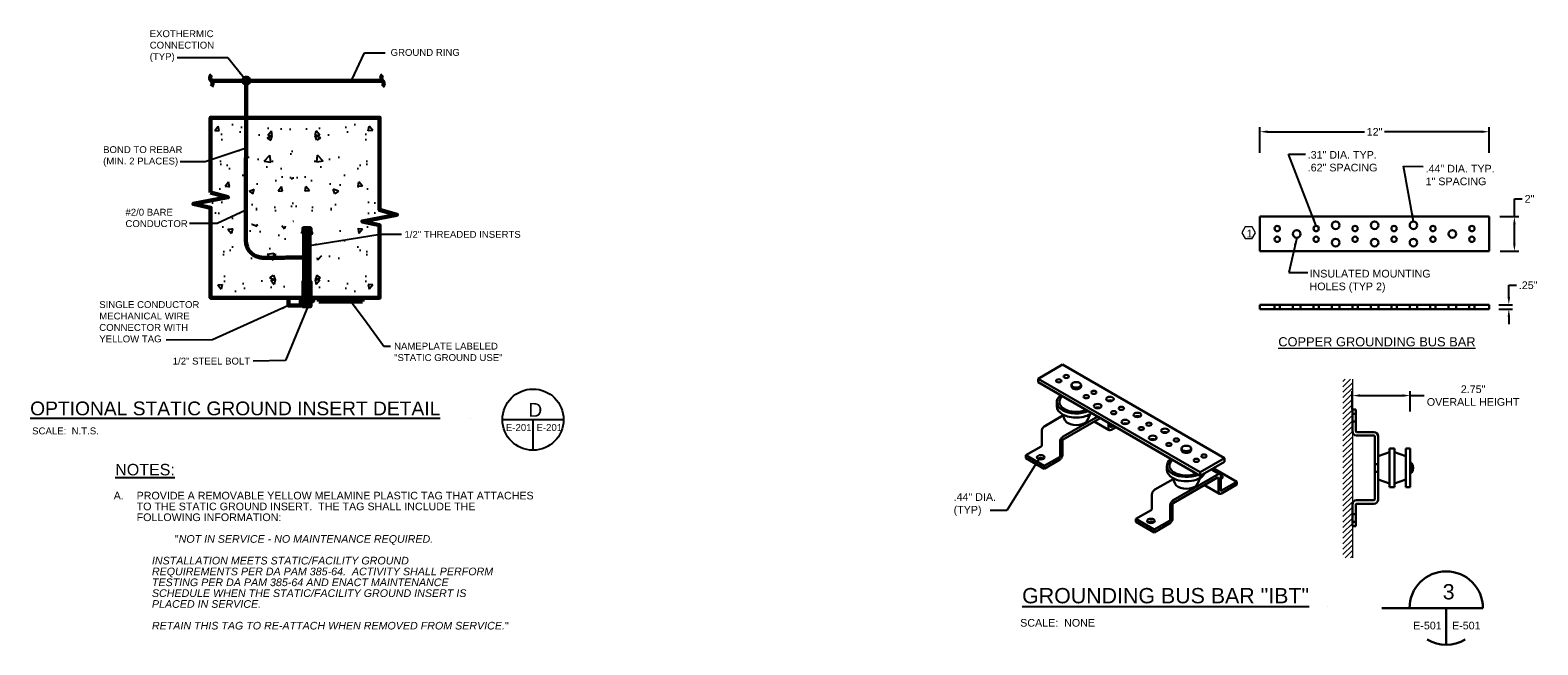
# Model space of a CAD drawing. Header units: inches. Extents: x 51276 to 55197, y 5648 to 6525.
# Tile 3 of 3: x 53225 to 55197, y 5721 to 6525. Entities that reach past the tile are written whole.
import ezdxf

# ---------------------------------------------------------------- set-up
doc = ezdxf.new("R2010")
doc.units = ezdxf.units.IN
doc.header["$MEASUREMENT"] = 0
for name, color, linetype, lineweight in [('E-ANNO-TEXT', 7, 'Continuous', 25), ('E-DETAIL-CUT', 7, 'Continuous', 30), ('E-DETL-SYMB', 7, 'Continuous', 30), ('E-DETL-TEXT', 7, 'Continuous', 15), ('E-GND-GES', 92, 'Continuous', 60), ('E-LPS-COND', 92, 'Continuous', 60), ('E-STD-TEXT', 7, 'Continuous', 25)]:
    doc.layers.add(name, color=color, linetype=linetype, lineweight=lineweight)
doc.layers.add('E-DETL-FINE', color=253, linetype='Continuous')
doc.styles.add('Arial8', font='arial.ttf', dxfattribs={"height": 0.125})
doc.styles.get("Standard").update_dxf_attribs({"font": 'arial.ttf'})
doc.dimstyles.new('3-16to1Dim8', dxfattribs={"dimtxt": 12, "dimasz": 0.0625, "dimexe": 0.0625, "dimexo": 0.0625, "dimgap": 0.03125, "dimtad": 1, "dimdec": 4, "dimlfac": 64, "dimzin": 3, "dimdsep": 46, "dimlunit": 4, "dimtxsty": 'Arial8', "dimcen": 0.09375, "dimclrd": 256, "dimclrt": 256, "dimadec": 0, "dimazin": 1, "dimtfac": 1, "dimtdec": 4, "dimtofl": 0, "dimtmove": 0, "dimatfit": 3, "dimfxl": 1, "dimfrac": 1, "dimtolj": 1, "dimtzin": 0, "dimlwd": -1, "dimarcsym": 0})
doc.dimstyles.get("Standard").update_dxf_attribs({"dimtxt": 0.18, "dimasz": 0.18, "dimexe": 0.18, "dimexo": 0.0625, "dimgap": 0.09, "dimtad": 0, "dimtih": 1, "dimtoh": 1, "dimdec": 4, "dimzin": 0, "dimdsep": 46, "dimtxsty": 'Standard', "dimcen": 0.09, "dimadec": 0, "dimazin": 0, "dimtfac": 1, "dimtdec": 4, "dimtofl": 0, "dimtmove": 0, "dimatfit": 3, "dimfxl": 1, "dimtolj": 1, "dimtzin": 0, "dimarcsym": 0})

# ---------------------------------------------------------------- blocks, each defined once
blk = doc.blocks.new('Line Break-Big')
blk.add_lwpolyline([(0, 0.125, 0.414214), (0, 0, -0.414214), (0, -0.125)], format="xyb")
blk = doc.blocks.new('*D308')
at = {"layer": 'Defpoints', "color": 0, "transparency": 16777216}
for p in [(54954, 6047), (54954, 6028.7), (55029.7, 6026.1)]:
    blk.add_point(p, dxfattribs=at)
at = {"layer": 'E-DETL-TEXT', "color": 0, "lineweight": -2, "transparency": 16777216}
for p, q in [((54954, 6028.8), (54954, 6053)), ((54964, 6047), (55019.7, 6047)), ((55029.7, 6026.2), (55029.7, 6053)), ((55029.7, 6047), (55047.9, 6047))]:
    blk.add_line(p, q, dxfattribs=at)
at = {"layer": 'E-DETL-TEXT', "color": 0, "transparency": 16777216}
for points in [[(54964, 6048.7), (54964, 6045.4), (54954, 6047)], [(55019.7, 6048.7), (55019.7, 6045.4), (55029.7, 6047)]]:
    blk.add_solid(points, dxfattribs=at)
at = {"layer": 'E-DETL-TEXT', "color": 0, "transparency": 16777216, "insert": (55112, 6047), "char_height": 10, "attachment_point": 5}
blk.add_mtext('\\A1;2.75"\\POVERALL HEIGHT', dxfattribs=at)
blk = doc.blocks.new('*D309')
at = {"layer": 'Defpoints', "color": 0, "transparency": 16777216}
for p in [(55133, 6391.9), (54833.2, 6364.4), (55133, 6364.4)]:
    blk.add_point(p, dxfattribs=at)
at = {"layer": 'E-DETL-TEXT', "color": 0, "lineweight": -2, "transparency": 16777216}
for p, q in [((54833.2, 6364.4), (54833.2, 6397.9)), ((54843.2, 6391.9), (54969.9, 6391.9)), ((55123, 6391.9), (54996.3, 6391.9)), ((55133, 6364.4), (55133, 6397.9))]:
    blk.add_line(p, q, dxfattribs=at)
at = {"layer": 'E-DETL-TEXT', "color": 0, "transparency": 16777216}
for points in [[(54843.2, 6393.6), (54843.2, 6390.3), (54833.2, 6391.9)], [(55123, 6393.6), (55123, 6390.3), (55133, 6391.9)]]:
    blk.add_solid(points, dxfattribs=at)
at = {"layer": 'E-DETL-TEXT', "color": 0, "transparency": 16777216, "insert": (54983.1, 6391.9), "char_height": 10, "attachment_point": 5}
blk.add_mtext('\\A1;12"', dxfattribs=at)
blk = doc.blocks.new('*D310')
at = {"layer": 'Defpoints', "color": 0, "transparency": 16777216}
for p in [(55145.5, 6165.8), (55145.5, 6160.2), (55158.7, 6160.2)]:
    blk.add_point(p, dxfattribs=at)
at = {"layer": 'E-DETL-SYMB', "color": 0, "lineweight": -2, "transparency": 16777216}
for p, q in [((55158.7, 6175.8), (55158.7, 6191.2)), ((55158.7, 6191.2), (55168.7, 6191.2)), ((55145.5, 6165.8), (55163.7, 6165.8)), ((55145.5, 6160.2), (55163.7, 6160.2)), ((55158.7, 6150.2), (55158.7, 6140.2))]:
    blk.add_line(p, q, dxfattribs=at)
at = {"layer": 'E-DETL-SYMB', "color": 0, "transparency": 16777216}
for points in [[(55157.1, 6175.8), (55160.4, 6175.8), (55158.7, 6165.8)], [(55157.1, 6150.2), (55160.4, 6150.2), (55158.7, 6160.2)]]:
    blk.add_solid(points, dxfattribs=at)
at = {"layer": 'E-DETL-SYMB', "color": 0, "transparency": 16777216, "insert": (55184, 6191.2), "char_height": 10, "attachment_point": 5}
blk.add_mtext('\\A1;.25"', dxfattribs=at)
blk = doc.blocks.new('*D311')
at = {"layer": 'Defpoints', "color": 0, "transparency": 16777216}
for p in [(55146.8, 6281), (55147.4, 6235.7), (55166, 6235.7)]:
    blk.add_point(p, dxfattribs=at)
at = {"layer": 'E-DETL-SYMB', "color": 0, "lineweight": -2, "transparency": 16777216}
for p, q in [((55166, 6281), (55166, 6304.2)), ((55166, 6304.2), (55176, 6304.2)), ((55146.9, 6281), (55172, 6281)), ((55166, 6245.7), (55166, 6271)), ((55147.5, 6235.7), (55172, 6235.7))]:
    blk.add_line(p, q, dxfattribs=at)
at = {"layer": 'E-DETL-SYMB', "color": 0, "transparency": 16777216}
for points in [[(55164.3, 6271), (55167.6, 6271), (55166, 6281)], [(55164.3, 6245.7), (55167.6, 6245.7), (55166, 6235.7)]]:
    blk.add_solid(points, dxfattribs=at)
at = {"layer": 'E-DETL-SYMB', "color": 0, "transparency": 16777216, "insert": (55185.8, 6304.2), "char_height": 10, "attachment_point": 5}
blk.add_mtext('\\A1;2"', dxfattribs=at)

msp = doc.modelspace()

# ---------------------------------------------------------------- hatches: boundary and pattern name
at = {"layer": 'E-DETL-FINE', "ltscale": 100}
h = msp.add_hatch(dxfattribs=at)
h.set_pattern_fill('AR-CONC', color=256, scale=9.670489, style=0)
h.set_pattern_definition([(50, (49687.143, 8012.207), (69.3626, -6.06844), [7.2529, -79.7815]), (355, (49687.14, 8012.21), (-13.4179, 72.7407), [5.8023, -63.8252]), (100.4514, (49692.924, 8011.7), (55.9447, 66.6722), [6.164, -67.8039]), (46.1842, (49687.14, 8031.55), (103.2074, -16.0065), [10.8793, -119.6723]), (96.6356, (49695.74, 8030.21), (90.3865, 94.202), [9.246, -101.7058]), (351.1842, (49687.14, 8031.55), (90.3864, 94.202), [8.7034, -95.7378]), (21, (49696.814, 8026.713), (57.7238, -38.9352), [7.2529, -79.7815]), (326, (49696.814, 8026.71), (23.5298, 70.1256), [5.8023, -63.8252]), (71.4514, (49701.624, 8023.47), (81.2536, 31.1903), [6.164, -67.8039]), (37.5, (49687.143, 8012.207), (1.17592, 32.19246), [0, -63.0516, 0, -64.79228, 0, -64.067]), (7.5, (49687.143, 8012.207), (25.4401, 38.14154), [0, -36.94127, 0, -61.601, 0, -24.418]), (327.5, (49665.578, 8012.207), (51.62324, -2.18117), [0, -24.17622, 0, -75.4298, 0, -100.08956]), (317.5, (49655.908, 8012.207), (56.39695, 9.68064), [0, -31.4291, 0, -50.09313, 0, -71.0781])])
h.paths.add_polyline_path([(53575.64699, 6406.90596), (53462.01874, 6406.90596), (53461.53521, 6280.22255), (53467.33751, 6280.22255), (53488.11185, 6272.85512), (53569.96911, 6259.27361), (53565.84939, 6340.80353), (53569.36117, 6371.12515)])
h = msp.add_hatch(dxfattribs=at)
h.set_pattern_fill('AR-CONC', color=256, scale=9.670489, style=0)
h.set_pattern_definition([(130, (57451.79, 8012.207), (-69.3626, -6.06844), [7.2529, -79.7815]), (185, (57451.79, 8012.21), (13.4179, 72.7407), [5.8023, -63.8252]), (79.5486, (57446.01, 8011.7), (-55.9447, 66.6722), [6.164, -67.8039]), (133.8158, (57451.79, 8031.55), (-103.2074, -16.0065), [10.8793, -119.6723]), (83.3644, (57443.19, 8030.21), (-90.3865, 94.202), [9.246, -101.7058]), (188.8158, (57451.79, 8031.55), (-90.3864, 94.202), [8.7034, -95.7378]), (159, (57442.12, 8026.713), (-57.7238, -38.9352), [7.2529, -79.7815]), (214, (57442.12, 8026.71), (-23.5298, 70.1256), [5.8023, -63.8252]), (108.5486, (57437.31, 8023.47), (-81.2536, 31.1903), [6.164, -67.8039]), (142.5, (57451.788, 8012.207), (-1.17592, 32.19246), [0, -63.0516, 0, -64.79228, 0, -64.067]), (172.5, (57451.788, 8012.207), (-25.4401, 38.14154), [0, -36.94127, 0, -61.601, 0, -24.418]), (212.5, (57473.353, 8012.207), (-51.62324, -2.18117), [0, -24.17622, 0, -75.4298, 0, -100.08956]), (222.5, (57483.023, 8012.207), (-56.39695, 9.68064), [0, -31.4291, 0, -50.09313, 0, -71.0781])])
h.paths.add_polyline_path([(53563.28412, 6406.90596), (53676.91237, 6406.90596), (53677.39589, 6280.22255), (53671.5936, 6280.22255), (53618.99411, 6278.62669), (53576.56073, 6279.4502), (53555.55004, 6307.03862), (53546.4866, 6370.45075)])
h = msp.add_hatch(dxfattribs=at)
h.set_pattern_fill('AR-CONC', color=256, scale=9.670489, style=0)
h.set_pattern_definition([(310, (49691.01, 4572.9), (69.3626, 6.06844), [7.2529, -79.7815]), (5, (49691.01, 4572.9), (-13.4179, -72.7407), [5.8023, -63.8252]), (259.5486, (49696.79, 4573.403), (55.9447, -66.6722), [6.164, -67.8039]), (313.8158, (49691.01, 4553.56), (103.2074, 16.0065), [10.8793, -119.6723]), (263.3644, (49699.61, 4554.89), (90.3865, -94.202), [9.246, -101.7058]), (8.8158, (49691.01, 4553.56), (90.3864, -94.202), [8.7034, -95.7378]), (339, (49700.68, 4558.39), (57.7238, 38.9352), [7.2529, -79.7815]), (34, (49700.68, 4558.39), (23.5298, -70.1256), [5.8023, -63.8252]), (288.5486, (49705.49, 4561.637), (81.2536, -31.1903), [6.164, -67.8039]), (322.5, (49691.012, 4572.898), (1.17592, -32.19246), [0, -63.0516, 0, -64.79228, 0, -64.067]), (352.5, (49691.01, 4572.898), (25.4401, -38.14154), [0, -36.94127, 0, -61.601, 0, -24.418]), (32.5, (49669.446, 4572.898), (51.62324, 2.18117), [0, -24.17622, 0, -75.4298, 0, -100.08956]), (42.5, (49659.776, 4572.898), (56.39695, -9.68064), [0, -31.4291, 0, -50.09313, 0, -71.0781])])
h.paths.add_polyline_path([(53579.51518, 6178.19889), (53465.88693, 6178.19889), (53465.40341, 6304.8823), (53471.2057, 6304.8823), (53487.16201, 6299.08001), (53512.78881, 6271.51911), (53558.02186, 6269.15602), (53573.22936, 6213.9797)])
h = msp.add_hatch(dxfattribs=at)
h.set_pattern_fill('AR-CONC', color=256, scale=9.670489, style=0)
h.set_pattern_definition([(230, (57451.79, 4572.9), (-69.3626, 6.06844), [7.2529, -79.7815]), (175, (57451.79, 4572.9), (13.4179, -72.7407), [5.8023, -63.8252]), (280.4514, (57446.01, 4573.403), (-55.9447, -66.6722), [6.164, -67.8039]), (226.1842, (57451.79, 4553.56), (-103.2074, 16.0065), [10.8793, -119.6723]), (276.6356, (57443.19, 4554.89), (-90.3865, -94.202), [9.246, -101.7058]), (171.1842, (57451.79, 4553.56), (-90.3864, -94.202), [8.7034, -95.7378]), (201, (57442.12, 4558.39), (-57.7238, 38.9352), [7.2529, -79.7815]), (146, (57442.12, 4558.39), (-23.5298, -70.1256), [5.8023, -63.8252]), (251.4514, (57437.31, 4561.637), (-81.2536, -31.1903), [6.164, -67.8039]), (217.5, (57451.788, 4572.898), (-1.17592, -32.19246), [0, -63.0516, 0, -64.79228, 0, -64.067]), (187.5, (57451.788, 4572.898), (-25.4401, -38.14154), [0, -36.94127, 0, -61.601, 0, -24.418]), (147.5, (57473.353, 4572.898), (-51.62324, 2.18117), [0, -24.17622, 0, -75.4298, 0, -100.08956]), (137.5, (57483.023, 4572.898), (-56.39695, -9.68064), [0, -31.4291, 0, -50.09313, 0, -71.0781])])
h.paths.add_polyline_path([(53563.28412, 6178.19889), (53676.91237, 6178.19889), (53677.39589, 6304.8823), (53671.5936, 6304.8823), (53655.63729, 6299.08001), (53630.01049, 6271.51911), (53614.53771, 6233.32068), (53569.56994, 6213.9797)])
at = {"layer": 'E-DETL-TEXT', "linetype": 'Continuous', "transparency": 33554687}
h = msp.add_hatch(dxfattribs=at)
h.set_pattern_fill('ANSI31', scale=40)
h.set_pattern_definition([(45, (52847.4796, 5272.3565), (-3.535534, 3.535534), [])])
h.paths.add_polyline_path([(54954.02331, 6068.50609), (54941.76474, 6068.50609), (54941.76474, 5835.01884), (54954.02331, 5835.01884)])
at = {"layer": 'E-GND-GES', "transparency": 33554687}
h = msp.add_hatch(dxfattribs=at)
h.set_pattern_fill('_USER', color=256, scale=0.99475, pattern_type=0)
h.set_pattern_definition([(0, (51339.2399, 5288.0344), (0, 0.99475), [])])
h.paths.add_polyline_path([(53583.35611, 6196.0893), (53590.12545, 6196.0893), (53590.12545, 6258.94748), (53583.35611, 6258.94748)])
at = {"layer": 'E-GND-GES'}
h = msp.add_hatch(color=256, dxfattribs=at)
edge = h.paths.add_edge_path()
edge.add_arc((53583.35611, 6227.51839), 3.90122, 0, 360)
at = {"layer": 'E-LPS-COND'}
h = msp.add_hatch(color=256, dxfattribs=at)
edge = h.paths.add_edge_path()
edge.add_arc((53507.42246, 6458.62888), 3.90122, 0, 360)

# ---------------------------------------------------------------- linework, layer by layer
at = {"layer": 'E-ANNO-TEXT'}
for p, q in [((53842.41963, 6015.61644), (53922.41963, 6015.61644)), ((53882.41963, 6015.61644), (53882.41963, 5975.61644))]:
    msp.add_line(p, q, dxfattribs=at)
msp.add_circle((53882.41963, 6015.61644), 40, dxfattribs=at)
at = {"layer": 'E-DETAIL-CUT', "linetype": 'Continuous'}
for p, q in [((54992.80307, 5769.22041), (55124.80307, 5769.22041)), ((55076.80307, 5769.22041), (55076.80307, 5721.22041))]:
    msp.add_line(p, q, dxfattribs=at)
for start, end in [(0, 180), (238.86042202, 301.13957798)]:
    msp.add_arc((55076.80307, 5769.22041), 48, start, end, dxfattribs=at)
at = {"layer": 'E-DETL-SYMB'}
for p, q in [((54833.21532, 6235.71603), (54833.21532, 6280.96344)), ((55132.97941, 6280.96344), (54833.21532, 6280.96344)), ((55132.97941, 6280.96344), (55132.97941, 6235.71603)), ((55132.97941, 6235.71603), (54833.21532, 6235.71603)), ((55132.97941, 6165.84181), (54833.21532, 6165.84181)), ((54833.21532, 6165.84181), (54833.21532, 6160.18588)), ((54833.21532, 6160.18588), (55132.97941, 6160.18588)), ((54852.33235, 6165.84181), (54852.33235, 6160.18588)), ((54859.3457, 6165.84181), (54859.3457, 6160.18588)), ((54876.31347, 6165.84181), (54876.31347, 6160.18588)), ((54886.2679, 6165.84181), (54886.2679, 6160.18588)), ((54903.23568, 6165.84181), (54903.23568, 6160.18588)), ((54910.24903, 6165.84181), (54910.24903, 6160.18588)), ((54927.21681, 6165.84181), (54927.21681, 6160.18588)), ((54937.17124, 6165.84181), (54937.17124, 6160.18588)), ((54954.13902, 6165.84181), (54954.13902, 6160.18588)), ((54961.15237, 6165.84181), (54961.15237, 6160.18588)), ((54978.12015, 6165.84181), (54978.12015, 6160.18588)), ((54988.07458, 6165.84181), (54988.07458, 6160.18588)), ((55005.04236, 6165.84181), (55005.04236, 6160.18588)), ((55012.0557, 6165.84181), (55012.0557, 6160.18588)), ((55029.02348, 6165.84181), (55029.02348, 6160.18588)), ((55038.97791, 6165.84181), (55038.97791, 6160.18588)), ((55055.94569, 6165.84181), (55055.94569, 6160.18588)), ((55062.95904, 6165.84181), (55062.95904, 6160.18588)), ((55079.92682, 6165.84181), (55079.92682, 6160.18588)), ((55089.88125, 6165.84181), (55089.88125, 6160.18588)), ((55106.84903, 6165.84181), (55106.84903, 6160.18588)), ((55113.86238, 6165.84181), (55113.86238, 6160.18588)), ((55132.97941, 6165.84181), (55132.97941, 6160.18588)), ((54586.74789, 6058.74831), (54586.74789, 6061.05733)), ((54599.19093, 6058.74831), (54599.19093, 6061.05733)), ((54954.02331, 6028.71262), (54954.02331, 6000.49687)), ((54958.53783, 6028.71262), (54954.02331, 6028.71262)), ((54954.02331, 6022.9566), (54958.53783, 6022.9566)), ((54958.53783, 6000.49687), (54958.53783, 6028.71262)), ((54954.02331, 6013.02466), (54958.53783, 6013.02466)), ((54982.23906, 5999.36824), (54959.66646, 5999.36824)), ((54959.66646, 5994.85372), (54982.23906, 5994.85372)), ((54730.72427, 5975.62351), (54730.72427, 5977.93253)), ((54743.1673, 5975.62351), (54743.1673, 5977.93253)), ((54983.36769, 5993.72509), (54983.36769, 5911.33511)), ((54987.88221, 5911.33511), (54987.88221, 5993.72509)), ((55002.68939, 5977.92427), (55002.68939, 5927.13593)), ((55009.20151, 5977.92427), (55009.20151, 5927.13593)), ((55024.00869, 5977.73329), (55024.00869, 5927.20042)), ((55029.65184, 5977.73329), (55024.00869, 5977.73329)), ((55029.65184, 5927.20042), (55029.65184, 5977.73329)), ((54983.36769, 5957.49607), (54987.88221, 5957.49607)), ((54987.88221, 5937.37098), (54987.88221, 5967.68922)), ((55024.00869, 5937.37098), (55024.00869, 5967.68922)), ((54983.36769, 5947.56413), (54987.88221, 5947.56413)), ((55029.65184, 5927.20042), (55024.00869, 5927.20042)), ((54954.02331, 5904.56333), (54954.02331, 5876.34758)), ((54958.53783, 5876.34758), (54958.53783, 5904.56333)), ((54982.23906, 5910.20648), (54959.66646, 5910.20648)), ((54959.66646, 5905.69196), (54982.23906, 5905.69196)), ((54954.02331, 5892.03554), (54958.53783, 5892.03554)), ((54954.02331, 5882.1036), (54958.53783, 5882.1036)), ((54954.02331, 5876.34758), (54958.53783, 5876.34758))]:
    msp.add_line(p, q, dxfattribs=at)
at = {"layer": 'E-DETL-SYMB', "extrusion": (-5.55112e-17, 0.816497, 0.57735)}
for p, q in [((54542.97761, 6069.13891), (54574.97236, 6087.61109)), ((54574.97236, 6087.61109), (54786.93758, 5965.23291)), ((54754.94283, 5946.76073), (54542.97761, 6069.13891)), ((54542.97761, 6064.52087), (54542.97761, 6069.13891)), ((54542.97761, 6064.52087), (54754.94283, 5942.14269)), ((54567.51774, 6038.42892), (54567.51774, 6032.88726)), ((54573.87476, 6046.68239), (54571.60927, 6041.60722)), ((54551.77617, 6007.25712), (54575.51379, 6020.96204)), ((54578.18162, 6014.98555), (54574.77815, 6022.61001)), ((54575.77223, 5993.40298), (54620.96481, 6019.49493)), ((54624.16429, 6017.64772), (54575.77223, 5989.70855)), ((54607.7572, 6014.98555), (54611.16066, 6022.61001)), ((54547.77682, 5981.85787), (54547.77682, 6000.33005)), ((54616.50869, 6013.22775), (54636.1339, 6001.89714)), ((54634.96252, 6004.48629), (54634.96252, 6011.41336)), ((54638.16199, 6009.56614), (54638.16199, 6006.33351)), ((54638.96186, 6005.8717), (54641.7614, 6007.48802)), ((54644.96088, 6005.6408), (54638.96186, 6002.17727)), ((54526.98023, 5968.92735), (54546.97695, 5980.47246)), ((54571.77289, 5968.00374), (54571.77289, 5986.47592)), ((54574.97236, 5988.32313), (54574.97236, 5969.85096)), ((54526.98023, 5965.23291), (54526.98023, 5968.92735)), ((54526.98023, 5968.92735), (54550.9763, 5955.07321)), ((54526.98023, 5965.23291), (54550.9763, 5951.37878)), ((54550.9763, 5955.07321), (54570.97302, 5966.61833)), ((54570.97302, 5962.92389), (54550.9763, 5951.37878)), ((54711.49412, 5955.30412), (54711.49412, 5949.76246)), ((54717.85114, 5963.55759), (54715.58565, 5958.48242)), ((54786.93758, 5965.23291), (54754.94283, 5946.76073)), ((54754.94283, 5942.14269), (54786.93758, 5960.61487)), ((54786.93758, 5960.61487), (54786.93758, 5965.23291)), ((54550.9763, 5951.37878), (54550.9763, 5955.07321)), ((54695.75254, 5924.13232), (54719.49017, 5937.83724)), ((54722.158, 5931.86075), (54718.75453, 5939.48521)), ((54719.74861, 5910.27818), (54779.46891, 5944.75508)), ((54777.5912, 5939.97919), (54719.74861, 5906.58375)), ((54751.73357, 5931.86075), (54755.13704, 5939.48521)), ((54754.94283, 5942.14269), (54754.94283, 5946.76073)), ((54769.46826, 5950.52895), (54779.46891, 5944.75508)), ((54772.14001, 5952.07149), (54802.93496, 5934.29201)), ((54778.93889, 5921.36149), (54778.93889, 5938.31935)), ((54782.13882, 5941.43131), (54782.13837, 5923.20871)), ((54691.7532, 5898.73307), (54691.7532, 5917.20525)), ((54760.48507, 5930.10295), (54780.11028, 5918.77234)), ((54782.93824, 5922.7469), (54802.93496, 5934.29201)), ((54802.93496, 5930.59758), (54782.93824, 5919.05247)), ((54802.93496, 5934.29201), (54802.93496, 5930.59758)), ((54670.95661, 5885.80255), (54690.95333, 5897.34766)), ((54715.74926, 5884.87894), (54715.74926, 5903.35112)), ((54718.94874, 5905.19833), (54718.94874, 5886.72616)), ((54670.95661, 5882.10811), (54670.95661, 5885.80255)), ((54670.95661, 5885.80255), (54694.95267, 5871.94841)), ((54670.95661, 5882.10811), (54694.95267, 5868.25398)), ((54694.95267, 5871.94841), (54714.94939, 5883.49353)), ((54714.94939, 5879.79909), (54694.95267, 5868.25398)), ((54694.95267, 5868.25398), (54694.95267, 5871.94841))]:
    msp.add_line(p, q, dxfattribs=at)
at = {"layer": 'E-DETL-SYMB', "extrusion": (0.961656, -6.20743e-16, 0.274258)}
for p, q in [((55009.20151, 5977.92427), (55002.68939, 5977.92427)), ((54987.88221, 5967.68922), (55002.68939, 5973.1514)), ((54987.88221, 5937.37098), (55002.68939, 5931.9088)), ((55009.20151, 5927.13593), (55002.68939, 5927.13593))]:
    msp.add_line(p, q, dxfattribs=at)
at = {"layer": 'E-DETL-SYMB', "extrusion": (-0.961656, 3.52866e-15, 0.274258)}
for p, q in [((55024.00869, 5967.68922), (55009.20151, 5973.1514)), ((55024.00869, 5937.37098), (55009.20151, 5931.9088))]:
    msp.add_line(p, q, dxfattribs=at)
at = {"layer": 'E-DETL-SYMB'}
msp.add_lwpolyline([(55029.65184, 5946.15334), (55031.3692, 5946.15334), (55031.3692, 5958.90686), (55029.65184, 5958.90686)], dxfattribs=at)
for centre, radius in [((54932.19403, 6269.65159), 4.97722), ((54983.09736, 6269.65159), 4.97722), ((55034.0007, 6269.65159), 4.97722), ((54855.83902, 6265.35309), 3.50667), ((54855.83902, 6251.32639), 3.50667), ((54881.29069, 6258.33974), 4.97722), ((54906.74236, 6265.35309), 3.50667), ((54906.74236, 6251.32639), 3.50667), ((54932.19403, 6247.02789), 4.97722), ((54957.64569, 6265.35309), 3.50667), ((54957.64569, 6251.32639), 3.50667), ((54983.09736, 6247.02789), 4.97722), ((55008.54903, 6265.35309), 3.50667), ((55008.54903, 6251.32639), 3.50667), ((55034.0007, 6247.02789), 4.97722), ((55059.45237, 6265.35309), 3.50667), ((55059.45237, 6251.32639), 3.50667), ((55084.90403, 6258.33974), 4.97722), ((55110.3557, 6265.35309), 3.50667), ((55110.3557, 6251.32639), 3.50667)]:
    msp.add_circle(centre, radius, dxfattribs=at)
for centre, radius, start, end in [((54959.66646, 6000.49687), 5.64315, 180, 270), ((54959.66646, 6000.49687), 1.12863, 180, 270), ((54982.23906, 5993.72509), 5.64315, 0, 90), ((54982.23906, 5993.72509), 1.12863, 0, 90), ((55023.13037, 5952.5301), 10.38288, 322.51401075, 37.48598925), ((54959.66646, 5904.56333), 5.64315, 90, 180), ((54959.66646, 5904.56333), 1.12863, 90, 180), ((54982.23906, 5911.33511), 5.64315, 270, 0), ((54982.23906, 5911.33511), 1.12863, 270, 0)]:
    msp.add_arc(centre, radius, start, end, dxfattribs=at)
for centre, major_axis in [((54579.93155, 6072.0021), (-3.50667, 0)), ((54570.01317, 6066.27572), (-3.50667, 0)), ((54592.96941, 6061.05733), (-6.22152, 0)), ((54606.00727, 6045.49452), (-3.50667, 0)), ((54615.92564, 6051.2209), (-3.50667, 0)), ((54620.96481, 6033.34907), (-4.97722, 0)), ((54636.96219, 6042.58516), (-4.97722, 0)), ((54642.00136, 6024.71332), (-3.50667, 0)), ((54651.91974, 6030.4397), (-3.50667, 0)), ((54656.95891, 6012.56787), (-4.97722, 0)), ((54672.95628, 6021.80396), (-4.97722, 0)), ((54677.99546, 6003.93212), (-3.50667, 0)), ((54687.91383, 6009.6585), (-3.50667, 0)), ((54692.953, 5991.78667), (-4.97722, 0)), ((54708.95038, 6001.02276), (-4.97722, 0)), ((54713.98955, 5983.15092), (-3.50667, 0)), ((54723.90792, 5988.8773), (-3.50667, 0)), ((54736.94578, 5977.93253), (-6.22152, 0)), ((54546.57702, 5966.38742), (4.97722, 0)), ((54749.98365, 5962.36972), (-3.50667, 0)), ((54759.90202, 5968.0961), (-3.50667, 0)), ((54690.5534, 5883.26262), (4.97722, 0))]:
    msp.add_ellipse(centre, major_axis=major_axis, ratio=0.5773502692, dxfattribs=at)
for centre, major_axis, ratio, start_param, end_param in [((54592.96941, 6058.74831), (-6.22152, 0), 0.5773502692, 0, 3.1415926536), ((54592.96941, 6038.42892), (-25.45167, 0), 0.5773502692, 5.6315187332, 7.0685834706), ((54592.96941, 6038.42892), (-22.05811, 0), 0.5773502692, 6.0309521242, 7.0685834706), ((54636.96219, 6037.96711), (4.97722, 0), 0.5773502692, 0.9332025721, 2.2083900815), ((54592.96941, 6032.88726), (-25.45167, 0), 0.5773502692, 0, 0.7853981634), ((54592.96941, 6038.42892), (-25.45167, 0), 0.5773502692, 0.7853981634, 2.2224629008), ((54592.96941, 6032.88726), (-25.45167, 0), 0.5773502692, 0.7853981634, 2.4899260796), ((54592.96941, 6038.42892), (-22.05811, 0), 0.5773502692, 0.7853981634, 2.2017348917), ((54592.96941, 6017.18591), (-15.271, 0), 0.5773502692, 0.252233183, 0.7853981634), ((54592.96941, 6017.18591), (-15.271, 0), 0.5773502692, 0.7853981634, 2.8893594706), ((54620.96481, 6028.73102), (4.97722, 0), 0.5773502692, 0.9332025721, 2.2083900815), ((54592.96941, 6032.88726), (-25.45167, 0), 0.5773502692, 3.0100044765, 3.0221028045), ((54672.95628, 6017.18591), (4.97722, 0), 0.5773502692, 0.9332025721, 2.2083900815), ((54551.77617, 6002.63907), (2.82796, 4.89818), 0.5773502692, 0.7853981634, 2.3561944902), ((54638.96186, 6006.79531), (-2.82796, -4.89818), 0.5773502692, 5.4977871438, 7.0685834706), ((54638.96186, 6006.79531), (-0.56559, -0.97964), 0.5773502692, 5.4977871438, 7.0685834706), ((54656.95891, 6007.94982), (4.97722, 0), 0.5773502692, 0.9332025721, 2.2083900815), ((54708.95038, 5996.40471), (4.97722, 0), 0.5773502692, 0.9332025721, 2.2083900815), ((54546.97695, 5981.39607), (0.56559, 0.97964), 0.5773502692, 3.926990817, 5.4977871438), ((54575.77223, 5988.78494), (2.82796, 4.89818), 0.5773502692, 0.7853981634, 2.3561944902), ((54575.77223, 5988.78494), (-0.56559, -0.97964), 0.5773502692, 3.926990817, 5.4977871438), ((54692.953, 5987.16862), (4.97722, 0), 0.5773502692, 0.9332025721, 2.2083900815), ((54736.94578, 5975.62351), (-6.22152, 0), 0.5773502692, 0, 3.1415926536), ((54546.57702, 5962.69299), (-4.97722, 0), 0.5773502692, 3.926990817, 5.5850056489), ((54546.57702, 5962.69299), (-4.97722, 0), 0.5773502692, 3.8397723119, 3.926990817), ((54570.97302, 5967.54193), (-2.82796, -4.89818), 0.5773502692, 0.7853981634, 2.3561944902), ((54570.97302, 5967.54193), (0.56559, 0.97964), 0.5773502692, 3.926990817, 5.4977871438), ((54736.94578, 5955.30412), (-25.45167, 0), 0.5773502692, 5.6315187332, 7.0685834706), ((54736.94578, 5955.30412), (-22.05811, 0), 0.5773502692, 6.0309521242, 7.0685834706), ((54736.94578, 5949.76246), (-25.45167, 0), 0.5773502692, 0, 0.7853981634), ((54736.94578, 5949.76246), (-25.45167, 0), 0.5773502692, 0.7853981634, 2.878509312), ((54736.94578, 5955.30412), (-25.45167, 0), 0.5773502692, 0.7853981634, 2.2224629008), ((54736.94578, 5955.30412), (-22.05811, 0), 0.5773502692, 0.7853981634, 2.2017348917), ((54777.91387, 5938.3173), (-0.00745, 1.74814), 0.5863483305, 4.7110611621, 6.5961407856), ((54780.11424, 5941.43131), (0, -3.50667), 0.5773502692, 1.5707538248, 3.4660007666), ((54779.45257, 5940.5563), (4.97722, 0), 0.5773502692, 5.2824619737, 7.3379465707), ((54779.45257, 5936.86186), (-4.97722, 0), 0.5773502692, 3.926990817, 4.1423092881), ((54779.45257, 5936.86186), (-4.97722, 0), 0.5773502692, 3.8397723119, 3.926990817), ((54695.75254, 5919.51427), (2.82796, 4.89818), 0.5773502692, 0.7853981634, 2.3561944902), ((54736.94578, 5934.06111), (-15.271, 0), 0.5773502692, 0.252233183, 0.7853981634), ((54736.94578, 5934.06111), (-15.271, 0), 0.5773502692, 0.7853981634, 2.8893594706), ((54782.93824, 5923.67051), (-2.82796, -4.89818), 0.5773502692, 5.4977871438, 7.0685834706), ((54782.93824, 5923.67051), (-0.56559, -0.97964), 0.5773502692, 5.4977871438, 7.0685834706), ((54690.95333, 5898.27127), (0.56559, 0.97964), 0.5773502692, 3.926990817, 5.4977871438), ((54719.74861, 5905.66014), (2.82796, 4.89818), 0.5773502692, 0.7853981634, 2.3561944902), ((54719.74861, 5905.66014), (-0.56559, -0.97964), 0.5773502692, 3.926990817, 5.4977871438), ((54690.5534, 5879.56819), (-4.97722, 0), 0.5773502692, 3.926990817, 5.5850056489), ((54690.5534, 5879.56819), (-4.97722, 0), 0.5773502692, 3.8397723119, 3.926990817), ((54714.94939, 5884.41713), (-2.82796, -4.89818), 0.5773502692, 0.7853981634, 2.3561944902), ((54714.94939, 5884.41713), (0.56559, 0.97964), 0.5773502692, 3.926990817, 5.4977871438)]:
    msp.add_ellipse(centre, major_axis=major_axis, ratio=ratio, start_param=start_param, end_param=end_param, dxfattribs=at)
at = {"layer": 'E-DETL-TEXT', "linetype": 'Continuous'}
msp.add_line((54954.02331, 6068.50609), (54954.02331, 5835.01884), dxfattribs=at)
msp.add_lwpolyline([(54827.34818, 6259.89294), (54822.88396, 6267.62521), (54813.9555, 6267.62521), (54809.49128, 6259.89294), (54813.9555, 6252.16067), (54822.88396, 6252.16067)], close=True, dxfattribs=at)
at = {"layer": 'E-GND-GES'}
for p, q in [((53602.47324, 6174.81422), (53602.47324, 6169.98013)), ((53659.30783, 6174.81422), (53602.47324, 6174.81422)), ((53659.30783, 6169.98013), (53659.30783, 6174.81422)), ((53602.47324, 6169.98013), (53659.30783, 6169.98013))]:
    msp.add_line(p, q, dxfattribs=at)
at = {"layer": 'E-GND-GES', "ltscale": 100}
for points in [[(53460.78266, 6312.61869), (53483.50831, 6306.33287), (53438.05701, 6297.62943), (53460.78266, 6292.55243), (53460.78266, 6174.81422), (53681.74761, 6174.81422), (53681.74761, 6259.30587), (53681.74761, 6269.70165), (53659.02196, 6274.77865), (53704.47326, 6283.48209), (53681.74761, 6289.76791), (53681.74761, 6410.29063), (53460.78266, 6410.29063)], [(53581.18025, 6258.94748), (53592.30131, 6258.94748), (53592.30131, 6259.91453), (53581.18025, 6259.91453)], [(53582.1473, 6259.91453), (53591.33427, 6259.91453), (53591.33427, 6265.71682), (53582.1473, 6265.71682)], [(53582.1473, 6174.81422), (53591.33427, 6174.81422), (53591.33427, 6196.0893), (53582.1473, 6196.0893)], [(53594.71894, 6174.81422), (53594.71894, 6170.4625), (53578.76263, 6170.4625), (53578.76263, 6164.66021), (53562.80632, 6164.66021), (53562.80632, 6174.81422)], [(53581.18025, 6170.4625), (53592.30131, 6170.4625), (53592.30131, 6169.49545), (53581.18025, 6169.49545)], [(53582.1473, 6169.49545), (53591.33427, 6169.49545), (53591.33427, 6163.69316), (53582.1473, 6163.69316)]]:
    msp.add_lwpolyline(points, close=True, dxfattribs=at)
for points in [[(53583.35611, 6258.94748), (53583.35611, 6196.0893)], [(53584.56492, 6259.91453), (53584.56492, 6265.71682)], [(53588.91664, 6259.91453), (53588.91664, 6265.71682)], [(53590.12545, 6258.94748), (53590.12545, 6196.0893)], [(53584.56492, 6174.81422), (53584.56492, 6196.0893)], [(53588.91664, 6174.81422), (53588.91664, 6196.0893)], [(53584.56492, 6169.49545), (53584.56492, 6163.69316)], [(53588.91664, 6169.49545), (53588.91664, 6163.69316)]]:
    msp.add_lwpolyline(points, dxfattribs=at)
at = {"layer": 'E-GND-GES'}
msp.add_open_spline([(53506.8851, 6257.87037), (53506.80501, 6252.43815), (53506.37456, 6240.9071), (53520.39988, 6225.83709), (53543.99815, 6227.74795), (53552.22268, 6226.57125), (53564.33936, 6227.8825), (53583.35611, 6227.51839)], degree=3, knots=[3.9017365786, 3.9017365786, 3.9017365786, 3.9017365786, 13.3687022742, 22.3414061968, 39.7131029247, 64.1319127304, 92.6762085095, 92.6762085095, 92.6762085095, 92.6762085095], dxfattribs=at)
at = {"layer": 'E-LPS-COND'}
msp.add_line((53507.42246, 6458.62888), (53506.8851, 6257.87037), dxfattribs=at)
at = {"layer": 'E-LPS-COND', "ltscale": 100}
msp.add_lwpolyline([(53461.74971, 6458.62888), (53685.61581, 6458.62888)], dxfattribs=at)
at = {"layer": 'E-LPS-COND'}
msp.add_circle((53507.42246, 6458.62888), 3.90122, dxfattribs=at)

# ---------------------------------------------------------------- block references
at = {"layer": 'E-LPS-COND', "ltscale": 100, "xscale": 61.89113002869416, "yscale": 61.89113002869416, "zscale": 61.89113002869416}
for p in [(53461.74971, 6458.62888), (53685.61581, 6458.62888)]:
    msp.add_blockref('Line Break-Big', p, dxfattribs=at)

# ---------------------------------------------------------------- texts
at = {"layer": 'E-ANNO-TEXT'}
for s, insert, char_height, width, attachment_point in [('\\A1;EXOTHERMIC CONNECTION\\P(TYP)', (53381.12581, 6524.52355), 8.969729, 90.1426627, 1), ('\\A1;GROUND RING', (53696.19003, 6500.10479), 8.969729, 97.3007581, 1), ('BOND TO REBAR (MIN. 2 PLACES)', (53320.19002, 6373.01977), 8.969729, 106.5796439, 1), ('#2/0 BARE CONDUCTOR', (53349.42114, 6291.22963), 8.969729, 86.0301856, 1), ('\\A1;1/2" THREADED INSERTS', (53714.32534, 6262.20765), 8.969729, 154.6621122, 1), ('SINGLE CONDUCTOR MECHANICAL WIRE CONNECTOR WITH YELLOW TAG', (53315.16663, 6170.45411), 8.9697289, 132.3316731, 1), ('NAMEPLATE LABELED\\P"STATIC GROUND USE"', (53700.75382, 6116.13963), 8.9697289, 147.3309148, 1), ('\\A1;1/2" STEEL BOLT', (53512.49678, 6096.60543), 8.969729, 110.1974647, 3), ('\\pxsm0.85;{\\LNOTES:}', (53336.00852, 5957.74538), 15, 80.9674229, 1), ('\\pxi-3,l3,sm0.85,ql,t3;A.^IPROVIDE A REMOVABLE YELLOW MELAMINE PLASTIC TAG THAT ATTACHES TO THE STATIC GROUND INSERT.  THE TAG SHALL INCLUDE THE FOLLOWING INFORMATION:\\P\\P\\pr5.68456,t5;^I^I"{\\fArial|b0|i1|c0|p34;NOT IN SERVICE - NO MAINTENANCE REQUIRED.\\P\\P\\pi-5,l5;^IINSTALLATION MEETS STATIC/FACILITY GROUND REQUIREMENTS PER DA PAM 385-64.  ACTIVITY SHALL PERFORM TESTING PER DA PAM 385-64 AND ENACT MAINTENANCE SCHEDULE WHEN THE STATIC/FACILITY GROUND INSERT IS PLACED IN SERVICE.\\P\\P^IRETAIN THIS TAG TO RE-ATTACH WHEN REMOVED FROM SERVICE.}"\\P\\pi-3,l3,r0;^I^I ', (53334.01498, 5921.30312), 10, 554.9619934, 1)]:
    msp.add_mtext(s, dxfattribs=dict(at, insert=insert, char_height=char_height, width=width, attachment_point=attachment_point))
at = {"layer": 'E-ANNO-TEXT', "attachment_point": 1}
for s, width, insert, char_height in [('{\\LOPTIONAL STATIC GROUND INSERT DETAIL^I^I    }', 654.4772623, (53224.76372, 6039.26449), 18), ('D', 18.1346485, (53876.32583, 6037.33081), 18), ('SCALE:  N.T.S.', 103.0824088, (53227.33983, 6005.34181), 9), ('E-201', 35.4157189, (53846.98847, 6009.79863), 9), ('E-201', 35.4157189, (53886.98847, 6009.79863), 9)]:
    msp.add_mtext_dynamic_manual_height_columns(s, width=width, gutter_width=48, heights=[0], dxfattribs=dict(at, insert=insert, char_height=char_height))
at = {"layer": 'E-DETL-TEXT'}
for s, insert, char_height, width, attachment_point in [('.31" DIA. TYP.\\P.62" SPACING', (54895.6648, 6366.73161), 10, 99.1993084, 1), ('.44" DIA. TYP.\\P1" SPACING', (55049.85267, 6348.69056), 10, 103.4360302, 1), ('1', (54815.79028, 6263.83014), 10, 7.5503562, 1), ('INSULATED MOUNTING HOLES (TYP 2)', (54898.09203, 6211.41137), 10, 166.7069628, 1), ('{\\LCOPPER GROUNDING BUS BAR}', (54986.17541, 6111.19167), 12, 269.5188832, 8), ('.44" DIA. (TYP)', (54432.56277, 5919.44279), 10, 64.6952229, 1)]:
    msp.add_mtext(s, dxfattribs=dict(at, insert=insert, char_height=char_height, width=width, attachment_point=attachment_point))
at = {"layer": 'E-STD-TEXT', "linetype": 'Continuous', "insert": (55072.21273, 5800.60435), "char_height": 20, "attachment_point": 1}
msp.add_mtext_dynamic_manual_height_columns('3', width=11.9865327, gutter_width=1271.40563, heights=[0], dxfattribs=at)
at = {"layer": 'E-STD-TEXT', "attachment_point": 1}
for s, width, insert, char_height in [('{\\LGROUNDING BUS BAR "IBT"^I^I}', 614.6919891, (54522.13579, 5795.49608), 20), ('\\A1;SCALE:  NONE', 117.793006, (54519.64963, 5754.96876), 10), ('\\A1;E-501', 39.7036169, (55033.59995, 5751.44813), 10), ('\\A1;E-501', 39.7036169, (55084.458, 5751.44813), 10)]:
    msp.add_mtext_dynamic_manual_height_columns(s, width=width, gutter_width=48, heights=[0], dxfattribs=dict(at, insert=insert, char_height=char_height))

# ---------------------------------------------------------------- dimensions: what is measured, and where the dimension line sits
at = {"layer": 'E-DETL-SYMB'}
for base, p1, p2, text, override, picture, middle in [((55165.96242, 6235.71603), (55146.78934, 6280.96344), (55147.41015, 6235.71603), '2"', {"dimtxt": 10, "dimasz": 10, "dimexe": 6, "dimgap": 4, "dimdec": 0, "dimlunit": 3}, '*D311', (55185.79462, 6304.1506)), ((55158.72363, 6160.18588), (55145.48262, 6165.84181), (55145.48262, 6160.18588), '.25"', {"dimtxt": 10, "dimasz": 10, "dimexe": 5, "dimgap": 4}, '*D310', (55183.95146, 6191.16678))]:
    dim = msp.add_linear_dim(base=base, p1=p1, p2=p2, angle=90, text=text, dimstyle='Standard', override=override, dxfattribs=at)
    dim.commit()
    dim.dimension.update_dxf_attribs({"geometry": picture, "text_midpoint": middle, "dimtype": 160})
at = {"layer": 'E-DETL-TEXT'}
dim = msp.add_linear_dim(base=(55132.97941, 6391.93917), p1=(54833.21532, 6364.37711), p2=(55132.97941, 6364.37711), text='12"', dimstyle='Standard', override={"dimtxt": 10, "dimasz": 10, "dimexe": 6, "dimexo": 0, "dimgap": 4}, dxfattribs=at)
dim.commit()
dim.dimension.update_dxf_attribs({"geometry": '*D309', "text_midpoint": (54983.09736, 6391.93917)})
dim = msp.add_linear_dim(base=(54954.02331, 6047.03784), p1=(55029.65184, 6026.09115), p2=(54954.02331, 6028.71262), text='2.75"\\POVERALL HEIGHT', dimstyle='Standard', override={"dimtxt": 10, "dimasz": 10, "dimexe": 6, "dimgap": 4}, dxfattribs=at)
dim.commit()
dim.dimension.update_dxf_attribs({"geometry": '*D308', "text_midpoint": (55111.98518, 6047.03784), "dimtype": 160})

# ---------------------------------------------------------------- leaders
at = {"layer": 'E-ANNO-TEXT', "ltscale": 100, "annotation_type": 0, "has_hookline": 1}
for points, override, hookline_direction in [([(53504.70968, 6461.80998), (53483.34406, 6488.58215), (53417.00266, 6488.58215)], {"dimasz": 9, "dimtad": 0}, 1), ([(53645.12718, 6458.78174), (53662.26436, 6494.9243), (53689.1222, 6494.9243)], {"dimscale": 1, "dimasz": 9, "dimtad": 0}, 0), ([(53505.90878, 6289.01264), (53469.46146, 6271.9821), (53432.95235, 6271.96405)], {"dimasz": 9, "dimtad": 0}, 1), ([(53562.80632, 6164.66021), (53463.42363, 6120.04934), (53402.75581, 6119.67036)], {"dimasz": 9, "dimtad": 0}, 1), ([(53588.01576, 6163.39357), (53558.65653, 6092.75738), (53516.64137, 6092.22531)], {"dimasz": 9, "dimtad": 0}, 1)]:
    msp.add_leader(points, dimstyle='3-16to1Dim8', override=override, dxfattribs=dict(at, hookline_direction=hookline_direction))
at = {"layer": 'E-ANNO-TEXT', "ltscale": 100, "annotation_type": 0, "has_hookline": 1, "horizontal_direction": (-1, 0, 0)}
for points, hookline_direction in [([(53505.77805, 6370.02438), (53453.72109, 6352.70364), (53420.85949, 6352.70364)], 1), ([(53590.69588, 6243.2474), (53682.36506, 6258.12441), (53710.44849, 6258.00354)], 0), ([(53645.12702, 6169.16312), (53665.45136, 6141.54668), (53687.27064, 6111.57983), (53696.27064, 6111.57983)], 1)]:
    msp.add_leader(points, dimstyle='3-16to1Dim8', override={"dimasz": 9, "dimtad": 0}, dxfattribs=dict(at, hookline_direction=hookline_direction))
at = {"layer": 'E-DETL-TEXT'}
for points in [[(54906.74236, 6268.85976), (54870.44538, 6362.45131), (54892.87823, 6362.39103)], [(55034.0007, 6274.62881), (55021.08085, 6346.78818), (55046.50955, 6346.64386)], [(54881.29069, 6253.36252), (54871.09474, 6208.08408), (54895.94436, 6208.00024)], [(54544.17474, 5963.7563), (54502.02313, 5896.66549), (54480.46701, 5896.66549)]]:
    msp.add_leader(points, dimstyle='Standard', override={"dimasz": 10}, dxfattribs=at)

doc.saveas('drawing.dxf')
